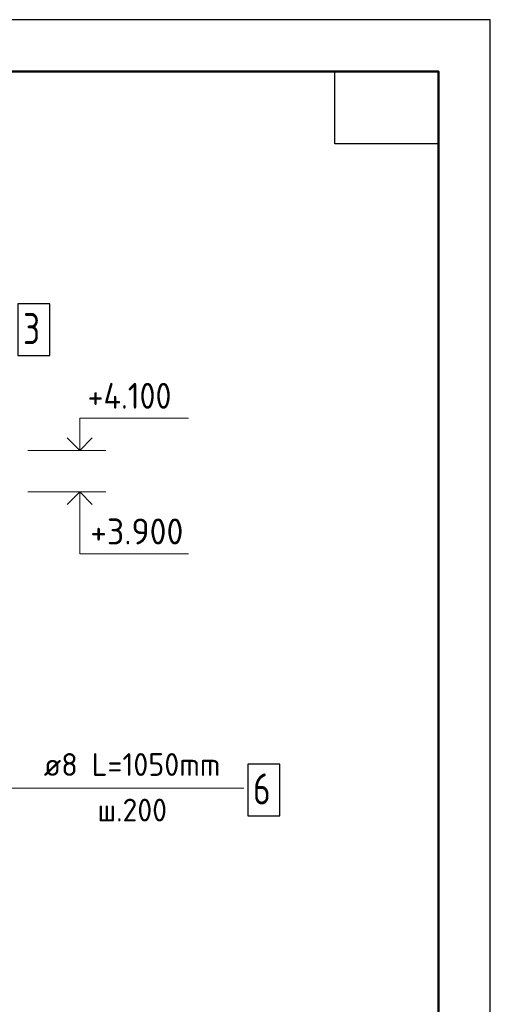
# Model space of a CAD drawing. Header units: millimetres. Extents: x 0 to 50400, y 0 to 35640.
# Tile 20 of 20: x 44951 to 50400, y 24229 to 35640. Entities that reach past the tile are written whole.
import ezdxf

# ---------------------------------------------------------------- set-up
doc = ezdxf.new("R2010")
doc.units = ezdxf.units.MM
for name, color, linetype, lineweight in [('Standard', 7, 'Continuous', 25), ('Высотные отметки', 7, 'Continuous', 25), ('Позиционная метка линия выноска', 7, 'Continuous', 13)]:
    doc.layers.add(name, color=color, linetype=linetype, lineweight=lineweight)
doc.layers.add('Стена ДОП П-обр. неравн', color=7, linetype='Continuous', true_color=0xa0a0a0)
doc.layers.add('Стена обрамление Г-обр.', color=7, linetype='Continuous', true_color=0xa0a0a0)
doc.styles.add('ISOCPEUR', font='txt')

msp = doc.modelspace()

# ---------------------------------------------------------------- linework, layer by layer
at = {"layer": 'Standard', "color": 7, "linetype": 'Continuous', "lineweight": 35, "transparency": 33554687}
for p, q in [((49800, 33120), (49800, 24600)), ((49800, 32640), (49800, 24120))]:
    msp.add_line(p, q, dxfattribs=at)
at = {"layer": 'Standard', "color": 7, "linetype": 'Continuous', "lineweight": 50, "transparency": 33554687}
msp.add_line((49800, 32520), (49800, 27840), dxfattribs=at)
at = {"layer": 'Standard', "color": 7, "linetype": 'Continuous', "lineweight": 25, "transparency": 33554687}
for points in [[(0, 0), (50400, 0), (50400, 35640), (0, 35640), (0, 0)], [(49800, 35040), (49800, 34200), (48600, 34200), (48600, 35040), (49800, 35040)]]:
    msp.add_lwpolyline(points, close=True, dxfattribs=at)
at = {"layer": 'Standard', "color": 7, "linetype": 'Continuous', "lineweight": 13, "transparency": 33554687}
msp.add_lwpolyline([(50400, 35640), (0, 35640), (0, 0), (50400, 0), (50400, 35640)], dxfattribs=at)
at = {"layer": 'Standard', "color": 7, "linetype": 'Continuous', "lineweight": 50, "transparency": 33554687}
msp.add_lwpolyline([(2400, 35040), (49800, 35040), (49800, 600), (2400, 600), (2400, 35040)], close=True, dxfattribs=at)
at = {"layer": 'Высотные отметки', "color": 7, "linetype": 'Continuous', "lineweight": 35, "transparency": 33554687}
for p, q in [((45647, 30649), (45501, 30794)), ((45647, 30649), (45501, 30794)), ((45647, 30649), (45792, 30794)), ((45647, 30649), (45792, 30794)), ((45647, 30169), (45501, 30023)), ((45647, 30169), (45501, 30023)), ((45647, 30169), (45792, 30023)), ((45647, 30169), (45792, 30023))]:
    msp.add_line(p, q, dxfattribs=at)
at = {"layer": 'Высотные отметки', "color": 7, "linetype": 'Continuous', "lineweight": 13, "transparency": 33554687}
for p, q in [((45047, 30649), (45947, 30649)), ((45047, 30649), (45947, 30649)), ((45047, 30169), (45947, 30169)), ((45047, 30169), (45947, 30169))]:
    msp.add_line(p, q, dxfattribs=at)
for points in [[(45647, 30649), (45647, 31021), (46907, 31021)], [(45647, 30649), (45647, 31021), (46907, 31021)], [(45647, 30169), (45647, 29449), (46907, 29449)], [(45647, 30169), (45647, 29449), (46907, 29449)]]:
    msp.add_lwpolyline(points, dxfattribs=at)
at = {"layer": 'Позиционная метка линия выноска', "color": 7, "linetype": 'Continuous', "lineweight": 13, "transparency": 33554687}
msp.add_lwpolyline([(47548, 26735), (42643, 26735), (42347, 26439)], dxfattribs=at)
at = {"layer": 'Стена ДОП П-обр. неравн', "color": 7, "linetype": 'Continuous', "lineweight": 25, "transparency": 33554687}
msp.add_lwpolyline([(47593, 26413), (47965, 26413), (47965, 27013), (47593, 27013), (47593, 26413)], dxfattribs=at)
at = {"layer": 'Стена обрамление Г-обр.', "color": 7, "linetype": 'Continuous', "lineweight": 25, "transparency": 33554687}
msp.add_lwpolyline([(44930, 31748), (45302, 31748), (45302, 32348), (44930, 32348), (44930, 31748)], dxfattribs=at)

# ---------------------------------------------------------------- texts
at = {"layer": 'Высотные отметки', "color": 7, "linetype": 'Continuous', "lineweight": 25, "transparency": 33554687, "char_height": 300, "attachment_point": 7, "style": 'ISOCPEUR'}
for s, insert, width in [('\\W0.90;+4.100', (45737, 31131), 1244.54), ('\\W0.95;+3.900', (45767, 29559), 1281.44)]:
    msp.add_mtext(s, dxfattribs=dict(at, insert=insert, width=width))
at = {"layer": 'Стена ДОП П-обр. неравн', "color": 7, "linetype": 'Continuous', "lineweight": 13, "transparency": 33554687, "attachment_point": 7, "style": 'ISOCPEUR'}
for s, insert, char_height, width in [('\\W0.96;ø8 L=1050mm ', (45230, 26876), 264, 2395.55), ('\\W0.78;6', (47653, 26545), 360, 391.68), ('\\W0.95;ш.200 ', (45851, 26348), 264, 1154.55)]:
    msp.add_mtext(s, dxfattribs=dict(at, insert=insert, char_height=char_height, width=width))
at = {"layer": 'Стена обрамление Г-обр.', "color": 7, "linetype": 'Continuous', "lineweight": 13, "transparency": 33554687, "insert": (44990, 31880), "char_height": 360, "width": 391.69, "attachment_point": 7, "style": 'ISOCPEUR'}
msp.add_mtext('\\W0.78;3', dxfattribs=at)

doc.saveas('drawing.dxf')
